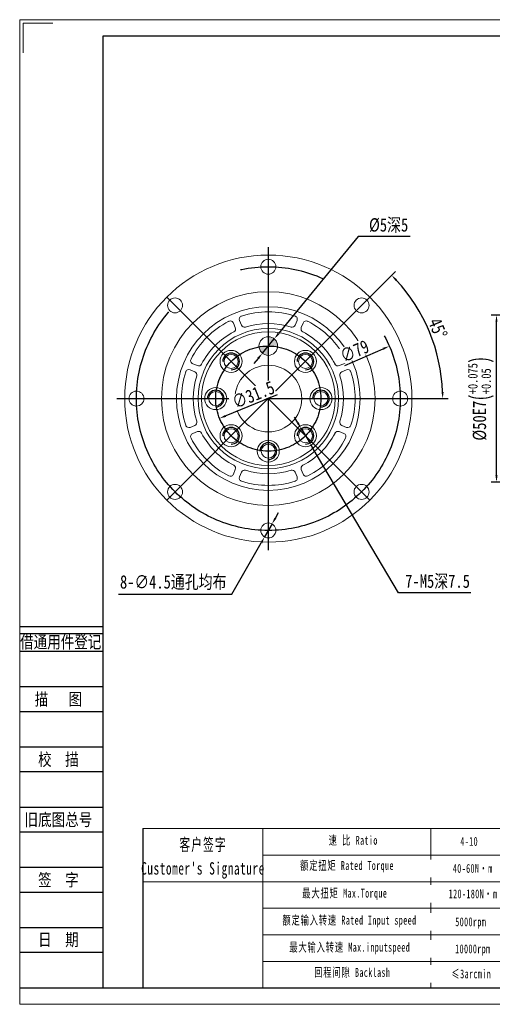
# Model space of a CAD drawing. Header units: millimetres. Extents: x 0 to 417, y 0 to 295.
# Tile 1 of 2: x 0 to 142, y 0 to 295. Entities that reach past the tile are written whole.
import ezdxf
from ezdxf.enums import TextEntityAlignment as Align

# ---------------------------------------------------------------- set-up
doc = ezdxf.new("R2010")
doc.units = ezdxf.units.MM
doc.header["$LTSCALE"] = 8
doc.set_wipeout_variables(frame=1)
doc.header["$PDSIZE"] = -5
doc.linetypes.add('CENTER2', pattern=[28.575, 19.05, -3.175, 3.175, -3.175])
doc.layers.get('0').update_dxf_attribs({"lineweight": 18})
doc.layers.get('Defpoints').update_dxf_attribs({"lineweight": 18})
for name, color, linetype in [('1轮廓实线层', 7, 'Continuous'), ('2细线层', 4, 'Continuous'), ('3中心线层', 1, 'CENTER2'), ('5剖面线层', 2, 'Continuous'), ('6文字层', 3, 'Continuous'), ('7标注层', 4, 'Continuous')]:
    doc.layers.add(name, color=color, linetype=linetype)
doc.layers.add('SLD-0', color=7, linetype='Continuous', lineweight=18)
doc.layers.add('图框_外框线', color=7, linetype='Continuous', lineweight=18)
doc.styles.add('TH_GBDIM', font='txt', dxfattribs={"width": 0.8})
doc.styles.add('宋体', font='txt', dxfattribs={"width": 0.8})
doc.styles.add('标准', font='txt', dxfattribs={"width": 0.667})
doc.dimstyles.new('TH_GBDIM', dxfattribs={"dimscale": 0.8, "dimtxt": 3.5, "dimasz": 2.5, "dimexe": 2, "dimexo": 0, "dimgap": 1.5, "dimtad": 1, "dimdec": 1, "dimdsep": 46, "dimtxsty": 'TH_GBDIM', "dimcen": 2.5, "dimdle": 5, "dimclrd": 4, "dimclre": 4, "dimclrt": 3, "dimadec": 0, "dimazin": 0, "dimtfac": 0.714286, "dimtdec": 1, "dimtmove": 0, "dimatfit": 3, "dimfxl": 1, "dimtolj": 1, "dimarcsym": 0})

# ---------------------------------------------------------------- blocks, each defined once
blk = doc.blocks.new('*D9')
at = {"layer": '7标注层', "color": 4, "lineweight": -2}
for p, q in [((166.94, 206.45), (141.18, 206.45)), ((142.78, 158.45), (142.78, 204.45)), ((166.94, 156.45), (141.18, 156.45))]:
    blk.add_line(p, q, dxfattribs=at)
at = {"layer": '7标注层', "color": 4}
for points in [[(143.11, 204.45), (142.45, 204.45), (142.78, 206.45)], [(142.45, 158.45), (143.11, 158.45), (142.78, 156.45)]]:
    blk.add_solid(points, dxfattribs=at)
at = {"layer": 'Defpoints', "color": 0}
for p in [(142.78, 206.45), (166.94, 206.45), (166.94, 156.45)]:
    blk.add_point(p, dxfattribs=at)
at = {"layer": '7标注层', "color": 3, "insert": (138.14, 181.45), "char_height": 4, "attachment_point": 5, "rotation": 90, "style": 'TH_GBDIM'}
blk.add_mtext('\\A1;{%%c50}{}{E7\\H0.7143x;{\\H2x;\\W0.5;(}\\S+0.075^ +0.05;{\\H2x;\\W0.5;)}}', dxfattribs=at)
blk = doc.blocks.new('*D19')
at = {"layer": '7标注层', "color": 4, "lineweight": -2}
for p, q in [((101.39, 230.02), (77.48, 200.91)), ((116.94, 230.02), (101.39, 230.02)), ((72.66, 195.03), (76.21, 199.36)), ((71.39, 193.49), (70.12, 191.94))]:
    blk.add_line(p, q, dxfattribs=at)
at = {"layer": '7标注层', "color": 4}
for points in [[(77.23, 201.12), (77.74, 200.69), (76.21, 199.36)], [(71.65, 193.27), (71.13, 193.7), (72.66, 195.03)]]:
    blk.add_solid(points, dxfattribs=at)
at = {"layer": 'Defpoints', "color": 0}
for p in [(76.21, 199.36), (72.66, 195.03)]:
    blk.add_point(p, dxfattribs=at)
at = {"layer": '7标注层', "color": 3, "insert": (110.48, 233.29), "char_height": 4, "attachment_point": 5, "style": 'TH_GBDIM'}
blk.add_mtext('\\A1;{%%c5深5}{}{}', dxfattribs=at)
blk = doc.blocks.new('*D24')
at = {"layer": '7标注层', "color": 4, "lineweight": -2}
for p, q in [((83.28, 174.18), (82.26, 175.9)), ((84.3, 172.46), (86.85, 168.16)), ((113.47, 123.29), (87.87, 166.44)), ((135.14, 123.29), (113.47, 123.29))]:
    blk.add_line(p, q, dxfattribs=at)
at = {"layer": '7标注层', "color": 4}
for points in [[(82.99, 174.01), (83.56, 174.35), (84.3, 172.46)], [(88.16, 166.61), (87.58, 166.27), (86.85, 168.16)]]:
    blk.add_solid(points, dxfattribs=at)
at = {"layer": 'Defpoints', "color": 0}
for p in [(84.3, 172.46), (86.85, 168.16)]:
    blk.add_point(p, dxfattribs=at)
at = {"layer": '7标注层', "color": 3, "insert": (125.13, 126.56), "char_height": 4, "attachment_point": 5, "style": 'TH_GBDIM'}
blk.add_mtext('\\A1;{7-M5深7.5}{}{}', dxfattribs=at)
blk = doc.blocks.new('*D26')
at = {"layer": '7标注层', "color": 4, "lineweight": -2}
for p, q in [((104.84, 211.85), (112.5, 219.51)), ((119.84, 181.45), (128.27, 181.45))]:
    blk.add_line(p, q, dxfattribs=at)
blk.add_arc((74.44, 181.45), 52.23, 2.194, 42.806, dxfattribs=at)
at = {"layer": '7标注层', "color": 4}
for points in [[(113, 217.17), (112.52, 216.71), (111.37, 218.38)], [(126.3, 183.44), (126.96, 183.45), (126.67, 181.45)]]:
    blk.add_solid(points, dxfattribs=at)
at = {"layer": 'Defpoints', "color": 0}
for p in [(104.84, 211.85), (124.89, 194.96), (29.04, 181.45), (74.44, 181.45), (119.84, 181.45)]:
    blk.add_point(p, dxfattribs=at)
at = {"layer": '7标注层', "color": 3, "insert": (125.22, 202.48), "char_height": 4, "attachment_point": 5, "rotation": 292.5, "style": 'TH_GBDIM'}
blk.add_mtext('\\A1;45%%d', dxfattribs=at)
blk = doc.blocks.new('*D29')
at = {"layer": '7标注层', "color": 4, "lineweight": -2}
for p, q in [((76.55, 145.64), (77.54, 147.37)), ((75.55, 143.9), (73.32, 139.99)), ((63.54, 122.88), (72.33, 138.26)), ((29.59, 122.88), (63.54, 122.88))]:
    blk.add_line(p, q, dxfattribs=at)
at = {"layer": '7标注层', "color": 4}
for points in [[(76.26, 145.8), (76.84, 145.47), (75.55, 143.9)], [(72.62, 138.09), (72.04, 138.42), (73.32, 139.99)]]:
    blk.add_solid(points, dxfattribs=at)
at = {"layer": 'Defpoints', "color": 0}
for p in [(75.55, 143.9), (73.32, 139.99)]:
    blk.add_point(p, dxfattribs=at)
at = {"layer": '7标注层', "color": 3, "insert": (45.96, 126.32), "char_height": 4, "attachment_point": 5, "style": 'TH_GBDIM'}
blk.add_mtext('\\A1;{8-∅4.5通孔均布}{}{}', dxfattribs=at)
blk = doc.blocks.new('*D30')
at = {"layer": '7标注层', "color": 4, "lineweight": -2}
blk.add_line((97.37, 191.39), (108.84, 196.37), dxfattribs=at)
at = {"layer": '7标注层', "color": 4}
blk.add_solid([(108.97, 196.06), (108.71, 196.67), (110.68, 197.16)], dxfattribs=at)
at = {"layer": 'Defpoints', "color": 0}
for p in [(110.68, 197.16), (38.2, 165.73)]:
    blk.add_point(p, dxfattribs=at)
at = {"layer": '7标注层', "color": 3, "insert": (100.27, 195.65), "char_height": 4, "attachment_point": 5, "rotation": 23.4478, "style": 'TH_GBDIM'}
blk.add_mtext('\\A1;∅79', dxfattribs=at)
blk = doc.blocks.new('*D31')
at = {"layer": '7标注层', "color": 4, "lineweight": -2}
blk.add_line((77.13, 182.54), (61.69, 176.28), dxfattribs=at)
at = {"layer": '7标注层', "color": 4}
blk.add_solid([(61.57, 176.59), (61.82, 175.97), (59.84, 175.53)], dxfattribs=at)
at = {"layer": 'Defpoints', "color": 0}
for p in [(89.03, 187.36), (59.84, 175.53)]:
    blk.add_point(p, dxfattribs=at)
at = {"layer": '7标注层', "color": 3, "insert": (69.96, 182.6), "char_height": 4, "attachment_point": 5, "rotation": 22.064, "style": 'TH_GBDIM'}
blk.add_mtext('\\A1;∅31.5', dxfattribs=at)

msp = doc.modelspace()

# ---------------------------------------------------------------- hatches: boundary and pattern name
at = {"layer": '5剖面线层'}
h = msp.add_hatch(color=256, dxfattribs=at)
h.paths.add_polyline_path([(74.44, 200), (74.44, 197.2, -0.044533), (77.23, 196.95, 0.022255), (77.24, 197.2, 0.414214)])
h.paths.add_polyline_path([(74.44, 197.2, 0.044533), (71.65, 196.95, 0.388378), (74.44, 194.4)])

# ---------------------------------------------------------------- linework, layer by layer
for p, q in [((72.81, 52.64), (72.81, 4.96)), ((123.14, 52.64), (123.14, 4.96))]:
    msp.add_line(p, q)
at = {"layer": '1轮廓实线层', "linetype": 'Continuous', "lineweight": 20}
for p, q in [((64.55, 202.7), (63.98, 204.09)), ((65.82, 204.85), (66.4, 203.46)), ((82.47, 203.46), (83.05, 204.85)), ((84.9, 204.09), (84.32, 202.7)), ((51.8, 191.91), (53.19, 191.33)), ((95.69, 191.33), (97.08, 191.91)), ((52.42, 189.48), (51.03, 190.06)), ((97.84, 190.06), (96.45, 189.48)), ((51.03, 172.83), (52.42, 173.41)), ((53.19, 171.56), (51.8, 170.99)), ((97.08, 170.99), (95.69, 171.56)), ((96.45, 173.41), (97.84, 172.83)), ((63.98, 158.81), (64.55, 160.2)), ((66.4, 159.43), (65.82, 158.04)), ((83.05, 158.04), (82.47, 159.43)), ((84.32, 160.2), (84.9, 158.81))]:
    msp.add_line(p, q, dxfattribs=at)
for centre, radius in [((74.44, 181.45), 43), ((74.44, 220.95), 2.25), ((74.44, 181.45), 32), ((46.51, 209.38), 2.25), ((102.37, 209.38), 2.25), ((74.44, 181.45), 27.5), ((74.44, 181.45), 27.5), ((74.44, 181.45), 21), ((74.44, 181.45), 20), ((74.44, 197.2), 2.8), ((63.3, 192.58), 3.3), ((63.3, 192.58), 2.1), ((85.57, 192.58), 3.3), ((85.57, 192.58), 2.1), ((74.44, 181.45), 10), ((34.94, 181.45), 2.25), ((58.69, 181.45), 3.3), ((58.69, 181.45), 2.1), ((90.19, 181.45), 3.3), ((90.19, 181.45), 2.1), ((113.94, 181.45), 2.25), ((63.3, 170.31), 3.3), ((63.3, 170.31), 2.1), ((85.57, 170.31), 3.3), ((85.57, 170.31), 2.1), ((74.44, 165.7), 3.3), ((74.44, 165.7), 2.1), ((46.51, 153.51), 2.25), ((102.37, 153.51), 2.25), ((74.44, 141.95), 2.25)]:
    msp.add_circle(centre, radius, dxfattribs=at)
for centre, radius, start, end in [((74.44, 181.45), 26, 72.0886, 107.9114), ((74.44, 181.45), 26, 117.0886, 152.9114), ((63.05, 203.7), 1, 22.5, 117.0886), ((66.75, 205.23), 1, 107.9114, 202.5), ((74.44, 181.45), 22.5, 72.3821, 107.6179), ((82.13, 205.23), 1, 337.5, 72.0886), ((85.82, 203.7), 1, 62.9114, 157.5), ((74.44, 181.45), 26, 27.0886, 62.9114), ((74.44, 181.45), 22.5, 117.3821, 152.6179), ((63.63, 202.31), 1, 297.3821, 22.5), ((67.32, 203.84), 1, 202.5, 287.6179), ((81.55, 203.84), 1, 252.3821, 337.5), ((85.25, 202.31), 1, 157.5, 242.6179), ((74.44, 181.45), 22.5, 27.3821, 62.6179), ((52.18, 192.83), 1, 152.9114, 247.5), ((53.57, 192.25), 1, 247.5, 332.6179), ((95.3, 192.25), 1, 207.3821, 292.5), ((96.69, 192.83), 1, 292.5, 27.0886), ((74.44, 181.45), 26, 162.0886, 197.9114), ((50.65, 189.13), 1, 67.5, 162.0886), ((52.04, 188.56), 1, 342.3821, 67.5), ((96.83, 188.56), 1, 112.5, 197.6179), ((98.23, 189.13), 1, 17.9114, 112.5), ((74.44, 181.45), 26, 342.0886, 17.9114), ((74.44, 181.45), 22.5, 162.3821, 197.6179), ((74.44, 181.45), 22.5, 342.3821, 17.6179), ((52.04, 174.33), 1, 292.5, 17.6179), ((96.83, 174.33), 1, 162.3821, 247.5), ((50.65, 173.76), 1, 197.9114, 292.5), ((53.57, 170.64), 1, 27.3821, 112.5), ((74.44, 181.45), 22.5, 207.3821, 242.6179), ((74.44, 181.45), 22.5, 297.3821, 332.6179), ((95.3, 170.64), 1, 67.5, 152.6179), ((98.23, 173.76), 1, 247.5, 342.0886), ((52.18, 170.06), 1, 112.5, 207.0886), ((74.44, 181.45), 26, 207.0886, 242.9114), ((74.44, 181.45), 26, 297.0886, 332.9114), ((96.69, 170.06), 1, 332.9114, 67.5), ((63.63, 160.58), 1, 337.5, 62.6179), ((67.32, 159.05), 1, 72.3821, 157.5), ((74.44, 181.45), 22.5, 252.3821, 287.6179), ((81.55, 159.05), 1, 22.5, 107.6179), ((85.25, 160.58), 1, 117.3821, 202.5), ((63.05, 159.19), 1, 242.9114, 337.5), ((66.75, 157.66), 1, 157.5, 252.0886), ((74.44, 181.45), 26, 252.0886, 287.9114), ((82.13, 157.66), 1, 287.9114, 22.5), ((85.82, 159.19), 1, 202.5, 297.0886)]:
    msp.add_arc(centre, radius, start, end, dxfattribs=at)
at = {"layer": '2细线层'}
for p, q in [((-0.02, 113.22), (24.83, 113.22)), ((-0.02, 111.1), (24.83, 111.1)), ((-0.02, 105.79), (24.83, 105.79)), ((-0.02, 95.18), (24.83, 95.18)), ((-0.02, 87.75), (24.83, 87.75)), ((-0.02, 77.14), (24.83, 77.14)), ((-0.02, 69.71), (24.83, 69.71)), ((-0.02, 59.09), (24.83, 59.09)), ((-0.02, 51.66), (24.83, 51.66)), ((-0.02, 41.05), (24.83, 41.05)), ((-0.02, 33.62), (24.83, 33.62)), ((-0.02, 23.01), (24.83, 23.01)), ((-0.02, 15.58), (24.83, 15.58)), ((-0.02, 4.97), (24.83, 4.97))]:
    msp.add_line(p, q, dxfattribs=at)
at = {"layer": '2细线层', "color": 4}
for centre in [(63.3, 192.58), (85.57, 192.58), (58.69, 181.45), (90.19, 181.45), (63.3, 170.31), (85.57, 170.31), (74.44, 165.7)]:
    msp.add_arc(centre, 2.5, 270, 180, dxfattribs=at)
at = {"layer": '3中心线层'}
for p, q in [((74.44, 226.85), (74.44, 136.05)), ((44.03, 211.85), (74.44, 181.45)), ((104.84, 211.85), (74.44, 181.45)), ((29.04, 181.45), (119.84, 181.45)), ((44.03, 151.04), (74.44, 181.45)), ((104.84, 151.04), (74.44, 181.45)), ((74.44, 170.6), (74.44, 160.8))]:
    msp.add_line(p, q, dxfattribs=at)
for radius in [39.5, 15.75]:
    msp.add_circle((74.44, 181.45), radius, dxfattribs=at)
at = {"layer": '7标注层', "color": 0}
msp.add_line((36.85, 52.64), (36.85, 4.97), dxfattribs=at)
at = {"layer": '图框_外框线'}
msp.add_line((36.85, 52.64), (412.15, 52.64), dxfattribs=at)
at = {"layer": '图框_外框线', "color": 3}
msp.add_lwpolyline([(0, 0), (417.11, 0), (417.11, 294.96), (0, 294.96)], close=True, dxfattribs=at)
msp.add_lwpolyline([(0.99, 285.03), (0.99, 293.96), (9.93, 293.96)], dxfattribs=at)
at = {"layer": '图框_外框线', "color": 3, "lineweight": 25}
msp.add_lwpolyline([(24.83, 4.97), (412.15, 4.97), (412.15, 289.99), (24.83, 289.99)], close=True, dxfattribs=at)

# ---------------------------------------------------------------- texts
at = {"layer": '6文字层', "color": 3, "style": '宋体', "width": 0.8}
for s, p in [('借通用件登记', (12.27, 108.59)), ('描   图', (11.56, 91.46)), ('校  描', (11.56, 73.42)), ('旧底图总号', (11.56, 55.38)), ('签  字', (11.56, 37.34)), ('日  期', (11.57, 19.4))]:
    msp.add_text(s, height=3.715, dxfattribs=at).set_placement(p, align=Align.MIDDLE)
at = {"layer": 'SLD-0', "color": 1, "attachment_point": 2, "line_spacing_factor": 1.15057, "style": '标准'}
for s, insert, char_height, width in [("\\T1.1;客户签字\\PCustomer's Signature", (54.89, 49.69), 3.7118, 46.1747), ('\\T1.1;速 比 Ratio', (99.86, 50.45), 2.6513, 21.6632), ('\\pxqc;{\\T1.1;4-10}', (134.61, 50.14), 2.6513, 11.2726), ('\\T1.1;额定扭矩 Rated Torque', (98, 42.91), 2.6513, 40.2645), ('\\T1.1;最大扭矩 Max.Torque', (97.34, 34.62), 2.6513, 34.5641), ('\\T1.1;额定输入转速 Rated Input speed', (98.74, 26.52), 2.6513, 59.1658), ('{\\T1.1;回程间隙 Backlash}', (99.58, 10.88), 2.6513, 74.3474)]:
    msp.add_mtext(s, dxfattribs=dict(at, insert=insert, char_height=char_height, width=width))

# ---------------------------------------------------------------- dimensions: what is measured, and where the dimension line sits
at = {"layer": '7标注层'}
for p1, p2, text, override, picture, middle in [((72.66, 195.03), (76.21, 199.36), '{%%c5深5}{}{}', {"dimtxt": 5, "dimgap": 1, "dimtad": 1, "dimtih": 0, "dimtoh": 1, "dimdec": 1, "dimlfac": 1, "dimse1": 0, "dimse2": 0, "dimsd1": 0, "dimsd2": 0, "dimtix": 0, "dimtofl": 1, "dimatfit": 3}, '*D19', (110.48, 230.02)), ((84.3, 172.46), (86.85, 168.16), '{7-M5深7.5}{}{}', {"dimtxt": 5, "dimgap": 1, "dimtad": 1, "dimtih": 0, "dimtoh": 1, "dimdec": 1, "dimlfac": 1, "dimse1": 0, "dimse2": 0, "dimsd1": 0, "dimsd2": 0, "dimtix": 0, "dimtofl": 1, "dimatfit": 3}, '*D24', (125.13, 123.29)), ((75.55, 143.9), (73.32, 139.99), '{8-<>通孔均布}{}{}', {"dimtxt": 5, "dimgap": 1, "dimtoh": 1}, '*D29', (45.96, 122.88))]:
    dim = msp.add_diameter_dim_2p(p1=p1, p2=p2, text=text, dimstyle='TH_GBDIM', override=override, dxfattribs=at)
    dim.commit()
    dim.dimension.update_dxf_attribs({"geometry": picture, "text_midpoint": middle, "dimtype": 163})
dim = msp.add_angular_dim_2l(base=(124.89, 194.96), line1=((29.04, 181.45), (119.84, 181.45)), line2=((104.84, 211.85), (74.44, 181.45)), dimstyle='TH_GBDIM', override={"dimtxt": 5, "dimgap": 1}, dxfattribs=at)
dim.commit()
dim.dimension.update_dxf_attribs({"geometry": '*D26', "text_midpoint": (125.22, 202.48)})
dim = msp.add_linear_dim(base=(142.78, 206.45), p1=(166.94, 156.45), p2=(166.94, 206.45), angle=90, text='{%%c<>}{}{E7\\H0.7143x;{\\H2x;\\W0.5;(}\\S+0.075^ +0.05;{\\H2x;\\W0.5;)}}', dimstyle='TH_GBDIM', override={"dimtxt": 5, "dimgap": 1, "dimtad": 1, "dimjust": 0, "dimdec": 1, "dimlfac": 1, "dimse1": 0, "dimse2": 0, "dimsd1": 0, "dimsd2": 0}, dxfattribs=at)
dim.commit()
dim.dimension.update_dxf_attribs({"geometry": '*D9', "text_midpoint": (138.14, 181.45)})

# ---------------------------------------------------------------- next in the draw order: texts
at = {"layer": 'SLD-0', "color": 1, "char_height": 2.6513, "width": 95.6311, "attachment_point": 2, "line_spacing_factor": 1.15057, "style": '标准', "bg_fill": 2}
for s, insert in [('\\T1.1;40-60N·m', (135.66, 42.04)), ('\\T1.1;120-180N·m', (135.75, 34.42)), ('\\T1.1;5000rpm', (135.06, 26.04)), ('{\\T1.1;≤3arcmin }', (135.21, 10.44))]:
    msp.add_mtext(s, dxfattribs=dict(at, insert=insert))

# ---------------------------------------------------------------- next in the draw order: wipeouts: each hides what was drawn before it
msp.add_wipeout([(97.3, 191.92), (95.44, 196.21), (103.51, 199.71), (105.38, 195.42)]).dxf.layer = '1轮廓实线层'

# ---------------------------------------------------------------- next in the draw order: linework, layer by layer
at = {"layer": '图框_外框线'}
for p, q in [((72.81, 44.68), (283.74, 44.68)), ((36.85, 36.73), (412.15, 36.73)), ((72.81, 28.77), (412.15, 28.77)), ((72.81, 20.82), (412.15, 20.82)), ((72.81, 12.87), (412.15, 12.87))]:
    msp.add_line(p, q, dxfattribs=at)

# ---------------------------------------------------------------- next in the draw order: texts
at = {"layer": 'SLD-0', "color": 1, "insert": (98.83, 18.42), "char_height": 2.6513, "width": 45.6649, "attachment_point": 2, "line_spacing_factor": 1.15057, "style": '标准'}
msp.add_mtext('\\T1.1;最大输入转速 Max.inputspeed ', dxfattribs=at)

# ---------------------------------------------------------------- next in the draw order: dimensions: what is measured, and where the dimension line sits
at = {"layer": '7标注层'}
dim = msp.add_diameter_dim_2p(p1=(38.2, 165.73), p2=(110.68, 197.16), dimstyle='TH_GBDIM', override={"dimtxt": 5, "dimgap": 1}, dxfattribs=at)
dim.commit()
dim.dimension.update_dxf_attribs({"geometry": '*D30', "text_midpoint": (101.37, 193.13), "dimtype": 163})

# ---------------------------------------------------------------- next in the draw order: texts
at = {"layer": 'SLD-0', "color": 1, "insert": (135.7, 17.94), "char_height": 2.6513, "width": 95.6311, "attachment_point": 2, "line_spacing_factor": 1.15057, "style": '标准', "bg_fill": 2}
msp.add_mtext('\\T1.1;10000rpm', dxfattribs=at)

# ---------------------------------------------------------------- next in the draw order: wipeouts: each hides what was drawn before it
msp.add_wipeout([(64.23, 177.62), (62.47, 181.95), (75.22, 187.12), (76.98, 182.79)]).dxf.layer = '1轮廓实线层'

# ---------------------------------------------------------------- next in the draw order: dimensions: what is measured, and where the dimension line sits
at = {"layer": '7标注层'}
dim = msp.add_diameter_dim_2p(p1=(89.03, 187.36), p2=(59.84, 175.53), dimstyle='TH_GBDIM', override={"dimtxt": 5, "dimgap": 1}, dxfattribs=at)
dim.commit()
dim.dimension.update_dxf_attribs({"geometry": '*D31', "text_midpoint": (70.99, 180.05), "dimtype": 163})

doc.saveas('drawing.dxf')
